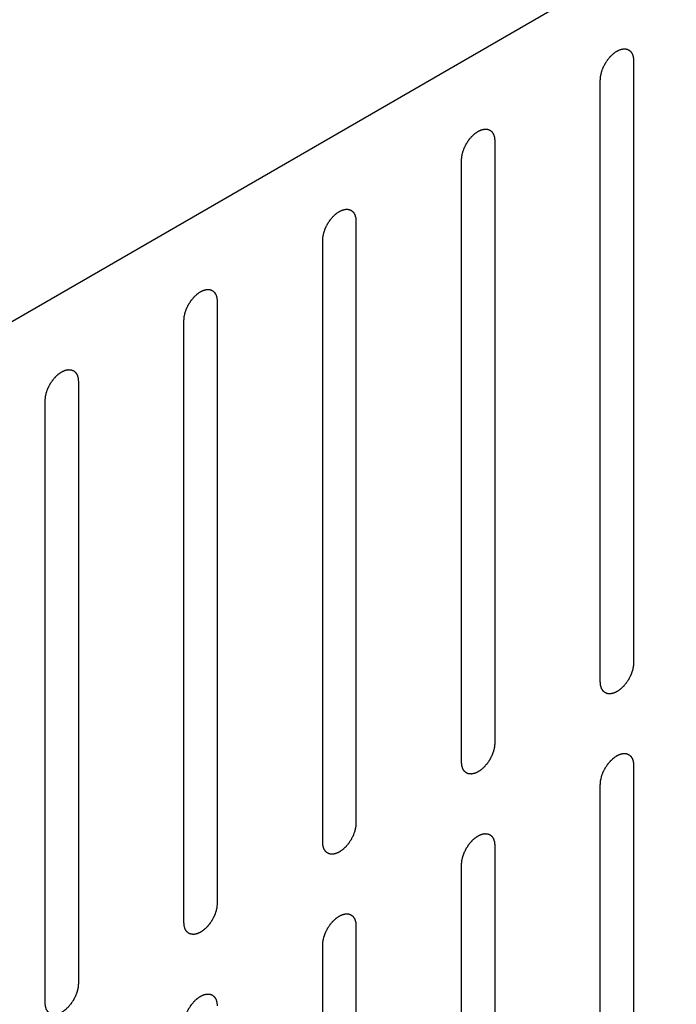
# Model space of a CAD drawing. Header units: inches. Extents: x 5 to 265, y 5 to 171.
# Tile 148 of 212: x 194.24 to 195.28, y 138.44 to 140.01. Entities that reach past the tile are written whole.
import ezdxf

# ---------------------------------------------------------------- set-up
doc = ezdxf.new("R2010")
doc.units = ezdxf.units.IN
doc.header["$LTSCALE"] = 14.96
doc.header["$MEASUREMENT"] = 0
doc.layers.get('0').update_dxf_attribs({"linetype": 'CONTINUOUS'})

msp = doc.modelspace()

# ---------------------------------------------------------------- linework, layer by layer
at = {"color": 7, "linetype": 'Continuous'}
for p, q in [((201.8407, 143.9256), (193.1327, 138.898)), ((195.215, 139.9439), (195.215, 138.9845)), ((195.162, 138.9539), (195.162, 139.9133)), ((194.9937, 139.8161), (194.9937, 138.8568)), ((194.9407, 138.8261), (194.9407, 139.7855)), ((194.7724, 139.6884), (194.7724, 138.729)), ((194.7194, 138.6984), (194.7194, 139.6577)), ((194.5511, 139.5606), (194.5511, 138.6012)), ((194.498, 138.5706), (194.498, 139.53)), ((194.3298, 139.4328), (194.3298, 138.4734)), ((194.2767, 138.4428), (194.2767, 139.4022)), ((195.215, 138.8212), (195.215, 137.8618)), ((195.162, 137.8312), (195.162, 138.7906)), ((194.9937, 138.6935), (194.9937, 137.8236)), ((194.9407, 137.8542), (194.9407, 138.6628)), ((194.7724, 138.5657), (194.7724, 137.9514)), ((194.7194, 137.982), (194.7194, 138.5351))]:
    msp.add_line(p, q, dxfattribs=at)
for points in [[(195.162, 139.9133), (195.1621, 139.9138), (195.1621, 139.9149), (195.1623, 139.9164), (195.1624, 139.9177), (195.1624, 139.9186), (195.1625, 139.9192), (195.1625, 139.9195), (195.1626, 139.92), (195.1627, 139.9205), (195.163, 139.9215), (195.1633, 139.9228), (195.1636, 139.9242), (195.1638, 139.9252), (195.1639, 139.9257), (195.164, 139.9261), (195.1642, 139.9265), (195.1644, 139.9271), (195.1647, 139.9281), (195.1652, 139.9295), (195.1657, 139.9309), (195.1661, 139.9318), (195.1663, 139.9324), (195.1664, 139.9328), (195.1667, 139.9332), (195.1669, 139.9338), (195.1674, 139.9347), (195.1681, 139.9361), (195.1688, 139.9375), (195.1693, 139.9385), (195.1696, 139.939), (195.1698, 139.9395), (195.17, 139.9398), (195.1704, 139.9403), (195.1709, 139.9412), (195.1718, 139.9425), (195.1726, 139.9438), (195.1732, 139.9447), (195.1735, 139.9452), (195.1738, 139.9456), (195.1741, 139.9459), (195.1744, 139.9463), (195.1751, 139.9471), (195.1761, 139.9483), (195.177, 139.9494), (195.1777, 139.9502), (195.1781, 139.9507), (195.1783, 139.951), (195.1787, 139.9513), (195.1791, 139.9517), (195.1798, 139.9523), (195.1808, 139.9533), (195.1818, 139.9543), (195.1826, 139.9549), (195.183, 139.9553), (195.1833, 139.9556), (195.1836, 139.9558), (195.1841, 139.9561), (195.1848, 139.9567), (195.1859, 139.9574), (195.187, 139.9582), (195.1878, 139.9587), (195.1882, 139.959), (195.1885, 139.9593), (195.1889, 139.9594), (195.1893, 139.9596), (195.19, 139.9599), (195.1911, 139.9604), (195.1922, 139.9609), (195.1929, 139.9613), (195.1934, 139.9615), (195.1937, 139.9616), (195.194, 139.9617), (195.1944, 139.9618), (195.1951, 139.962), (195.1962, 139.9622), (195.1972, 139.9624), (195.1979, 139.9626), (195.1983, 139.9627), (195.1986, 139.9628), (195.1989, 139.9627), (195.1993, 139.9627), (195.2, 139.9627), (195.2009, 139.9627), (195.2019, 139.9626), (195.2025, 139.9626), (195.2029, 139.9626), (195.2032, 139.9626), (195.2035, 139.9625), (195.2038, 139.9624), (195.2044, 139.9622), (195.2052, 139.9618), (195.2061, 139.9615), (195.2067, 139.9613), (195.207, 139.9612), (195.2073, 139.9611), (195.2075, 139.9609), (195.2078, 139.9607), (195.2082, 139.9603), (195.2089, 139.9597), (195.2096, 139.9592), (195.2101, 139.9588), (195.2104, 139.9585), (195.2106, 139.9584), (195.2107, 139.9581), (195.2109, 139.9578), (195.2113, 139.9572), (195.2118, 139.9564), (195.2123, 139.9556), (195.2127, 139.9551), (195.2129, 139.9548), (195.213, 139.9545), (195.2131, 139.9542), (195.2132, 139.9538), (195.2135, 139.9531), (195.2138, 139.9521), (195.2141, 139.9511), (195.2143, 139.9504), (195.2144, 139.95), (195.2145, 139.9497), (195.2146, 139.9493), (195.2146, 139.9488), (195.2147, 139.948), (195.2148, 139.9468), (195.2149, 139.9454), (195.215, 139.9444), (195.215, 139.9439)], [(194.9407, 139.7855), (194.9407, 139.786), (194.9408, 139.7871), (194.9409, 139.7886), (194.9411, 139.7899), (194.9411, 139.7909), (194.9412, 139.7914), (194.9412, 139.7918), (194.9413, 139.7922), (194.9414, 139.7927), (194.9416, 139.7937), (194.9419, 139.7951), (194.9423, 139.7964), (194.9425, 139.7974), (194.9426, 139.7979), (194.9427, 139.7983), (194.9428, 139.7988), (194.943, 139.7993), (194.9434, 139.8003), (194.9439, 139.8017), (194.9444, 139.8031), (194.9448, 139.8041), (194.945, 139.8046), (194.9451, 139.805), (194.9453, 139.8054), (194.9456, 139.806), (194.9461, 139.807), (194.9468, 139.8083), (194.9475, 139.8097), (194.948, 139.8107), (194.9483, 139.8112), (194.9484, 139.8117), (194.9487, 139.812), (194.949, 139.8126), (194.9496, 139.8134), (194.9505, 139.8147), (194.9513, 139.816), (194.9519, 139.8169), (194.9522, 139.8174), (194.9524, 139.8178), (194.9527, 139.8181), (194.9531, 139.8186), (194.9538, 139.8194), (194.9547, 139.8205), (194.9557, 139.8216), (194.9564, 139.8224), (194.9567, 139.8229), (194.957, 139.8232), (194.9573, 139.8235), (194.9577, 139.8239), (194.9585, 139.8246), (194.9595, 139.8255), (194.9605, 139.8265), (194.9612, 139.8272), (194.9617, 139.8275), (194.962, 139.8278), (194.9623, 139.828), (194.9627, 139.8284), (194.9635, 139.8289), (194.9646, 139.8296), (194.9657, 139.8304), (194.9664, 139.8309), (194.9669, 139.8312), (194.9672, 139.8315), (194.9675, 139.8316), (194.968, 139.8318), (194.9687, 139.8322), (194.9698, 139.8327), (194.9709, 139.8331), (194.9716, 139.8335), (194.972, 139.8337), (194.9724, 139.8339), (194.9727, 139.8339), (194.9731, 139.834), (194.9738, 139.8342), (194.9748, 139.8344), (194.9759, 139.8346), (194.9766, 139.8348), (194.977, 139.8349), (194.9773, 139.835), (194.9776, 139.835), (194.978, 139.835), (194.9786, 139.8349), (194.9796, 139.8349), (194.9805, 139.8349), (194.9812, 139.8348), (194.9816, 139.8348), (194.9819, 139.8348), (194.9821, 139.8347), (194.9825, 139.8346), (194.9831, 139.8344), (194.9839, 139.8341), (194.9848, 139.8337), (194.9854, 139.8335), (194.9857, 139.8334), (194.986, 139.8333), (194.9862, 139.8331), (194.9864, 139.8329), (194.9869, 139.8325), (194.9876, 139.832), (194.9883, 139.8314), (194.9888, 139.831), (194.989, 139.8308), (194.9893, 139.8306), (194.9894, 139.8303), (194.9896, 139.83), (194.99, 139.8295), (194.9905, 139.8287), (194.991, 139.8279), (194.9913, 139.8273), (194.9915, 139.827), (194.9917, 139.8268), (194.9918, 139.8264), (194.9919, 139.826), (194.9921, 139.8253), (194.9924, 139.8243), (194.9928, 139.8233), (194.993, 139.8226), (194.9931, 139.8222), (194.9932, 139.8219), (194.9932, 139.8215), (194.9933, 139.8211), (194.9934, 139.8202), (194.9935, 139.819), (194.9936, 139.8176), (194.9937, 139.8166), (194.9937, 139.8161)], [(194.7194, 139.6577), (194.7194, 139.6583), (194.7195, 139.6593), (194.7196, 139.6609), (194.7197, 139.6622), (194.7198, 139.6631), (194.7198, 139.6636), (194.7199, 139.664), (194.72, 139.6644), (194.7201, 139.6649), (194.7203, 139.6659), (194.7206, 139.6673), (194.7209, 139.6687), (194.7211, 139.6696), (194.7213, 139.6702), (194.7214, 139.6706), (194.7215, 139.671), (194.7217, 139.6715), (194.7221, 139.6725), (194.7226, 139.6739), (194.7231, 139.6753), (194.7234, 139.6763), (194.7237, 139.6768), (194.7238, 139.6773), (194.724, 139.6777), (194.7243, 139.6782), (194.7248, 139.6792), (194.7255, 139.6806), (194.7262, 139.6819), (194.7266, 139.6829), (194.7269, 139.6835), (194.7271, 139.6839), (194.7274, 139.6843), (194.7277, 139.6848), (194.7283, 139.6857), (194.7291, 139.6869), (194.73, 139.6882), (194.7305, 139.6891), (194.7309, 139.6896), (194.7311, 139.69), (194.7314, 139.6903), (194.7318, 139.6908), (194.7325, 139.6916), (194.7334, 139.6927), (194.7344, 139.6938), (194.735, 139.6946), (194.7354, 139.6951), (194.7357, 139.6955), (194.736, 139.6957), (194.7364, 139.6961), (194.7371, 139.6968), (194.7382, 139.6977), (194.7392, 139.6987), (194.7399, 139.6994), (194.7403, 139.6998), (194.7406, 139.7001), (194.741, 139.7003), (194.7414, 139.7006), (194.7422, 139.7011), (194.7433, 139.7019), (194.7444, 139.7026), (194.7451, 139.7031), (194.7456, 139.7034), (194.7459, 139.7037), (194.7462, 139.7038), (194.7466, 139.704), (194.7474, 139.7044), (194.7485, 139.7049), (194.7495, 139.7054), (194.7503, 139.7057), (194.7507, 139.7059), (194.751, 139.7061), (194.7513, 139.7061), (194.7518, 139.7062), (194.7525, 139.7064), (194.7535, 139.7066), (194.7545, 139.7069), (194.7553, 139.707), (194.7557, 139.7071), (194.756, 139.7072), (194.7563, 139.7072), (194.7567, 139.7072), (194.7573, 139.7071), (194.7583, 139.7071), (194.7592, 139.7071), (194.7599, 139.7071), (194.7603, 139.707), (194.7606, 139.7071), (194.7608, 139.7069), (194.7612, 139.7068), (194.7617, 139.7066), (194.7626, 139.7063), (194.7634, 139.706), (194.764, 139.7058), (194.7644, 139.7056), (194.7646, 139.7056), (194.7648, 139.7054), (194.7651, 139.7051), (194.7656, 139.7047), (194.7663, 139.7042), (194.767, 139.7036), (194.7674, 139.7032), (194.7677, 139.703), (194.7679, 139.7028), (194.7681, 139.7026), (194.7683, 139.7023), (194.7686, 139.7017), (194.7691, 139.7009), (194.7696, 139.7001), (194.77, 139.6995), (194.7702, 139.6992), (194.7704, 139.699), (194.7705, 139.6986), (194.7706, 139.6983), (194.7708, 139.6975), (194.7711, 139.6965), (194.7714, 139.6955), (194.7717, 139.6948), (194.7718, 139.6944), (194.7719, 139.6941), (194.7719, 139.6938), (194.772, 139.6933), (194.772, 139.6924), (194.7721, 139.6912), (194.7723, 139.6898), (194.7724, 139.6888), (194.7724, 139.6884)], [(194.498, 139.53), (194.4981, 139.5305), (194.4982, 139.5315), (194.4983, 139.5331), (194.4984, 139.5344), (194.4985, 139.5353), (194.4985, 139.5358), (194.4985, 139.5362), (194.4986, 139.5366), (194.4988, 139.5372), (194.499, 139.5381), (194.4993, 139.5395), (194.4996, 139.5409), (194.4998, 139.5418), (194.5, 139.5424), (194.5, 139.5428), (194.5002, 139.5432), (194.5004, 139.5438), (194.5008, 139.5447), (194.5013, 139.5461), (194.5018, 139.5475), (194.5021, 139.5485), (194.5023, 139.5491), (194.5025, 139.5495), (194.5027, 139.5499), (194.503, 139.5504), (194.5035, 139.5514), (194.5041, 139.5528), (194.5048, 139.5542), (194.5053, 139.5551), (194.5056, 139.5557), (194.5058, 139.5561), (194.5061, 139.5565), (194.5064, 139.557), (194.507, 139.5579), (194.5078, 139.5592), (194.5086, 139.5604), (194.5092, 139.5613), (194.5096, 139.5618), (194.5098, 139.5622), (194.5101, 139.5625), (194.5105, 139.563), (194.5111, 139.5638), (194.5121, 139.5649), (194.513, 139.5661), (194.5137, 139.5669), (194.5141, 139.5673), (194.5144, 139.5677), (194.5147, 139.5679), (194.5151, 139.5683), (194.5158, 139.569), (194.5168, 139.57), (194.5179, 139.5709), (194.5186, 139.5716), (194.519, 139.572), (194.5193, 139.5723), (194.5196, 139.5725), (194.5201, 139.5728), (194.5208, 139.5733), (194.5219, 139.5741), (194.523, 139.5748), (194.5238, 139.5754), (194.5242, 139.5757), (194.5246, 139.5759), (194.5249, 139.576), (194.5253, 139.5762), (194.5261, 139.5766), (194.5271, 139.5771), (194.5282, 139.5776), (194.529, 139.5779), (194.5294, 139.5781), (194.5297, 139.5783), (194.53, 139.5784), (194.5304, 139.5785), (194.5312, 139.5786), (194.5322, 139.5789), (194.5332, 139.5791), (194.5339, 139.5793), (194.5344, 139.5793), (194.5347, 139.5794), (194.5349, 139.5794), (194.5353, 139.5794), (194.536, 139.5794), (194.537, 139.5793), (194.5379, 139.5793), (194.5386, 139.5793), (194.5389, 139.5793), (194.5392, 139.5793), (194.5395, 139.5792), (194.5398, 139.579), (194.5404, 139.5788), (194.5413, 139.5785), (194.5421, 139.5782), (194.5427, 139.578), (194.5431, 139.5778), (194.5433, 139.5778), (194.5435, 139.5776), (194.5438, 139.5774), (194.5443, 139.577), (194.545, 139.5764), (194.5456, 139.5758), (194.5461, 139.5754), (194.5464, 139.5752), (194.5466, 139.5751), (194.5467, 139.5748), (194.547, 139.5745), (194.5473, 139.5739), (194.5478, 139.5731), (194.5483, 139.5723), (194.5487, 139.5717), (194.5489, 139.5714), (194.5491, 139.5712), (194.5491, 139.5709), (194.5493, 139.5705), (194.5495, 139.5698), (194.5498, 139.5688), (194.5501, 139.5677), (194.5503, 139.567), (194.5505, 139.5666), (194.5506, 139.5664), (194.5506, 139.566), (194.5506, 139.5655), (194.5507, 139.5647), (194.5508, 139.5635), (194.5509, 139.562), (194.551, 139.5611), (194.5511, 139.5606)], [(194.2767, 139.4022), (194.2768, 139.4027), (194.2768, 139.4037), (194.277, 139.4053), (194.2771, 139.4066), (194.2772, 139.4075), (194.2772, 139.408), (194.2772, 139.4084), (194.2773, 139.4088), (194.2774, 139.4094), (194.2777, 139.4103), (194.278, 139.4117), (194.2783, 139.4131), (194.2785, 139.414), (194.2786, 139.4146), (194.2787, 139.415), (194.2789, 139.4154), (194.2791, 139.416), (194.2794, 139.417), (194.2799, 139.4183), (194.2804, 139.4197), (194.2808, 139.4207), (194.281, 139.4213), (194.2811, 139.4217), (194.2814, 139.4221), (194.2816, 139.4227), (194.2821, 139.4236), (194.2828, 139.425), (194.2835, 139.4264), (194.284, 139.4274), (194.2843, 139.4279), (194.2845, 139.4283), (194.2847, 139.4287), (194.2851, 139.4292), (194.2857, 139.4301), (194.2865, 139.4314), (194.2873, 139.4326), (194.2879, 139.4335), (194.2882, 139.434), (194.2885, 139.4344), (194.2888, 139.4348), (194.2892, 139.4352), (194.2898, 139.436), (194.2908, 139.4372), (194.2917, 139.4383), (194.2924, 139.4391), (194.2928, 139.4395), (194.293, 139.4399), (194.2934, 139.4402), (194.2938, 139.4406), (194.2945, 139.4412), (194.2955, 139.4422), (194.2966, 139.4431), (194.2973, 139.4438), (194.2977, 139.4442), (194.298, 139.4445), (194.2983, 139.4447), (194.2988, 139.445), (194.2995, 139.4455), (194.3006, 139.4463), (194.3017, 139.4471), (194.3025, 139.4476), (194.3029, 139.4479), (194.3032, 139.4481), (194.3036, 139.4483), (194.304, 139.4485), (194.3047, 139.4488), (194.3058, 139.4493), (194.3069, 139.4498), (194.3076, 139.4502), (194.3081, 139.4503), (194.3084, 139.4505), (194.3087, 139.4506), (194.3091, 139.4507), (194.3098, 139.4508), (194.3109, 139.4511), (194.3119, 139.4513), (194.3126, 139.4515), (194.313, 139.4516), (194.3133, 139.4517), (194.3136, 139.4516), (194.314, 139.4516), (194.3147, 139.4516), (194.3156, 139.4516), (194.3166, 139.4515), (194.3172, 139.4515), (194.3176, 139.4515), (194.3179, 139.4515), (194.3182, 139.4514), (194.3185, 139.4513), (194.3191, 139.451), (194.32, 139.4507), (194.3208, 139.4504), (194.3214, 139.4502), (194.3217, 139.4501), (194.322, 139.45), (194.3222, 139.4498), (194.3225, 139.4496), (194.3229, 139.4492), (194.3236, 139.4486), (194.3243, 139.448), (194.3248, 139.4477), (194.3251, 139.4474), (194.3253, 139.4473), (194.3254, 139.447), (194.3256, 139.4467), (194.326, 139.4461), (194.3265, 139.4453), (194.327, 139.4445), (194.3274, 139.444), (194.3276, 139.4436), (194.3277, 139.4434), (194.3278, 139.4431), (194.3279, 139.4427), (194.3282, 139.442), (194.3285, 139.441), (194.3288, 139.44), (194.329, 139.4393), (194.3291, 139.4389), (194.3292, 139.4386), (194.3293, 139.4382), (194.3293, 139.4377), (194.3294, 139.4369), (194.3295, 139.4357), (194.3296, 139.4342), (194.3297, 139.4333), (194.3298, 139.4328)], [(195.215, 138.9845), (195.215, 138.984), (195.2149, 138.983), (195.2148, 138.9814), (195.2147, 138.9801), (195.2146, 138.9792), (195.2146, 138.9787), (195.2146, 138.9783), (195.2144, 138.9779), (195.2143, 138.9773), (195.2141, 138.9764), (195.2138, 138.975), (195.2135, 138.9736), (195.2133, 138.9727), (195.2131, 138.9721), (195.2131, 138.9717), (195.2129, 138.9713), (195.2127, 138.9707), (195.2123, 138.9698), (195.2118, 138.9684), (195.2113, 138.967), (195.211, 138.966), (195.2108, 138.9655), (195.2106, 138.965), (195.2104, 138.9646), (195.2101, 138.9641), (195.2096, 138.9631), (195.209, 138.9617), (195.2083, 138.9603), (195.2078, 138.9594), (195.2075, 138.9588), (195.2073, 138.9584), (195.207, 138.958), (195.2067, 138.9575), (195.2061, 138.9566), (195.2053, 138.9554), (195.2044, 138.9541), (195.2039, 138.9532), (195.2035, 138.9527), (195.2033, 138.9523), (195.203, 138.952), (195.2026, 138.9515), (195.202, 138.9507), (195.201, 138.9496), (195.2001, 138.9484), (195.1994, 138.9476), (195.199, 138.9472), (195.1987, 138.9468), (195.1984, 138.9466), (195.198, 138.9462), (195.1973, 138.9455), (195.1962, 138.9445), (195.1952, 138.9436), (195.1945, 138.9429), (195.1941, 138.9425), (195.1938, 138.9422), (195.1934, 138.942), (195.193, 138.9417), (195.1922, 138.9412), (195.1912, 138.9404), (195.1901, 138.9397), (195.1893, 138.9391), (195.1889, 138.9388), (195.1885, 138.9386), (195.1882, 138.9385), (195.1878, 138.9383), (195.187, 138.9379), (195.186, 138.9374), (195.1849, 138.9369), (195.1841, 138.9366), (195.1837, 138.9364), (195.1834, 138.9362), (195.1831, 138.9362), (195.1827, 138.936), (195.1819, 138.9359), (195.1809, 138.9356), (195.1799, 138.9354), (195.1791, 138.9352), (195.1787, 138.9352), (195.1784, 138.9351), (195.1781, 138.9351), (195.1778, 138.9351), (195.1771, 138.9351), (195.1761, 138.9352), (195.1752, 138.9352), (195.1745, 138.9352), (195.1741, 138.9352), (195.1738, 138.9352), (195.1736, 138.9354), (195.1733, 138.9355), (195.1727, 138.9357), (195.1718, 138.936), (195.171, 138.9363), (195.1704, 138.9365), (195.17, 138.9367), (195.1698, 138.9367), (195.1696, 138.9369), (195.1693, 138.9371), (195.1688, 138.9375), (195.1681, 138.9381), (195.1675, 138.9387), (195.167, 138.9391), (195.1667, 138.9393), (195.1665, 138.9395), (195.1663, 138.9397), (195.1661, 138.94), (195.1658, 138.9406), (195.1653, 138.9414), (195.1648, 138.9422), (195.1644, 138.9428), (195.1642, 138.9431), (195.164, 138.9433), (195.164, 138.9436), (195.1638, 138.944), (195.1636, 138.9447), (195.1633, 138.9457), (195.163, 138.9468), (195.1628, 138.9475), (195.1626, 138.9479), (195.1625, 138.9482), (195.1625, 138.9485), (195.1625, 138.949), (195.1624, 138.9498), (195.1623, 138.951), (195.1621, 138.9525), (195.1621, 138.9534), (195.162, 138.9539)], [(194.9937, 138.8568), (194.9937, 138.8562), (194.9936, 138.8552), (194.9935, 138.8536), (194.9934, 138.8523), (194.9933, 138.8514), (194.9932, 138.8509), (194.9932, 138.8505), (194.9931, 138.8501), (194.993, 138.8496), (194.9928, 138.8486), (194.9925, 138.8472), (194.9922, 138.8459), (194.9919, 138.8449), (194.9918, 138.8443), (194.9917, 138.8439), (194.9916, 138.8435), (194.9914, 138.843), (194.991, 138.842), (194.9905, 138.8406), (194.99, 138.8392), (194.9897, 138.8382), (194.9894, 138.8377), (194.9893, 138.8373), (194.9891, 138.8368), (194.9888, 138.8363), (194.9883, 138.8353), (194.9876, 138.8339), (194.9869, 138.8326), (194.9864, 138.8316), (194.9862, 138.831), (194.986, 138.8306), (194.9857, 138.8302), (194.9854, 138.8297), (194.9848, 138.8288), (194.984, 138.8276), (194.9831, 138.8263), (194.9825, 138.8254), (194.9822, 138.8249), (194.982, 138.8245), (194.9817, 138.8242), (194.9813, 138.8237), (194.9806, 138.8229), (194.9797, 138.8218), (194.9787, 138.8207), (194.9781, 138.8199), (194.9777, 138.8194), (194.9774, 138.819), (194.9771, 138.8188), (194.9767, 138.8184), (194.976, 138.8177), (194.9749, 138.8168), (194.9739, 138.8158), (194.9732, 138.8151), (194.9728, 138.8148), (194.9725, 138.8144), (194.9721, 138.8142), (194.9717, 138.8139), (194.9709, 138.8134), (194.9698, 138.8126), (194.9687, 138.8119), (194.968, 138.8114), (194.9675, 138.8111), (194.9672, 138.8108), (194.9669, 138.8107), (194.9665, 138.8105), (194.9657, 138.8101), (194.9646, 138.8096), (194.9636, 138.8091), (194.9628, 138.8088), (194.9624, 138.8086), (194.9621, 138.8084), (194.9617, 138.8084), (194.9613, 138.8083), (194.9606, 138.8081), (194.9596, 138.8079), (194.9585, 138.8076), (194.9578, 138.8075), (194.9574, 138.8074), (194.9571, 138.8073), (194.9568, 138.8073), (194.9564, 138.8073), (194.9558, 138.8074), (194.9548, 138.8074), (194.9539, 138.8074), (194.9532, 138.8074), (194.9528, 138.8075), (194.9525, 138.8074), (194.9523, 138.8076), (194.9519, 138.8077), (194.9513, 138.8079), (194.9505, 138.8082), (194.9496, 138.8085), (194.9491, 138.8087), (194.9487, 138.8089), (194.9484, 138.8089), (194.9483, 138.8091), (194.948, 138.8094), (194.9475, 138.8098), (194.9468, 138.8103), (194.9461, 138.8109), (194.9457, 138.8113), (194.9454, 138.8115), (194.9452, 138.8117), (194.945, 138.8119), (194.9448, 138.8123), (194.9445, 138.8128), (194.9439, 138.8136), (194.9434, 138.8144), (194.9431, 138.815), (194.9429, 138.8153), (194.9427, 138.8155), (194.9426, 138.8159), (194.9425, 138.8162), (194.9423, 138.817), (194.942, 138.818), (194.9417, 138.819), (194.9414, 138.8197), (194.9413, 138.8201), (194.9412, 138.8204), (194.9412, 138.8208), (194.9411, 138.8212), (194.9411, 138.8221), (194.941, 138.8233), (194.9408, 138.8247), (194.9407, 138.8257), (194.9407, 138.8261)], [(195.162, 138.7906), (195.1621, 138.7911), (195.1621, 138.7922), (195.1623, 138.7937), (195.1624, 138.795), (195.1624, 138.7959), (195.1625, 138.7965), (195.1625, 138.7969), (195.1626, 138.7973), (195.1627, 138.7978), (195.163, 138.7988), (195.1633, 138.8001), (195.1636, 138.8015), (195.1638, 138.8025), (195.1639, 138.803), (195.164, 138.8034), (195.1642, 138.8039), (195.1644, 138.8044), (195.1647, 138.8054), (195.1652, 138.8068), (195.1657, 138.8082), (195.1661, 138.8091), (195.1663, 138.8097), (195.1664, 138.8101), (195.1667, 138.8105), (195.1669, 138.8111), (195.1674, 138.8121), (195.1681, 138.8134), (195.1688, 138.8148), (195.1693, 138.8158), (195.1696, 138.8163), (195.1698, 138.8168), (195.17, 138.8171), (195.1704, 138.8176), (195.1709, 138.8185), (195.1718, 138.8198), (195.1726, 138.8211), (195.1732, 138.822), (195.1735, 138.8225), (195.1738, 138.8229), (195.1741, 138.8232), (195.1744, 138.8237), (195.1751, 138.8244), (195.1761, 138.8256), (195.177, 138.8267), (195.1777, 138.8275), (195.1781, 138.828), (195.1783, 138.8283), (195.1787, 138.8286), (195.1791, 138.829), (195.1798, 138.8297), (195.1808, 138.8306), (195.1818, 138.8316), (195.1826, 138.8322), (195.183, 138.8326), (195.1833, 138.8329), (195.1836, 138.8331), (195.1841, 138.8334), (195.1848, 138.834), (195.1859, 138.8347), (195.187, 138.8355), (195.1878, 138.836), (195.1882, 138.8363), (195.1885, 138.8366), (195.1889, 138.8367), (195.1893, 138.8369), (195.19, 138.8372), (195.1911, 138.8377), (195.1922, 138.8382), (195.1929, 138.8386), (195.1934, 138.8388), (195.1937, 138.839), (195.194, 138.839), (195.1944, 138.8391), (195.1951, 138.8393), (195.1962, 138.8395), (195.1972, 138.8397), (195.1979, 138.8399), (195.1983, 138.84), (195.1986, 138.8401), (195.1989, 138.8401), (195.1993, 138.84), (195.2, 138.84), (195.2009, 138.84), (195.2019, 138.8399), (195.2025, 138.8399), (195.2029, 138.8399), (195.2032, 138.8399), (195.2035, 138.8398), (195.2038, 138.8397), (195.2044, 138.8395), (195.2052, 138.8392), (195.2061, 138.8388), (195.2067, 138.8386), (195.207, 138.8385), (195.2073, 138.8384), (195.2075, 138.8382), (195.2078, 138.838), (195.2082, 138.8376), (195.2089, 138.837), (195.2096, 138.8365), (195.2101, 138.8361), (195.2104, 138.8358), (195.2106, 138.8357), (195.2107, 138.8354), (195.2109, 138.8351), (195.2113, 138.8346), (195.2118, 138.8338), (195.2123, 138.8329), (195.2127, 138.8324), (195.2129, 138.8321), (195.213, 138.8318), (195.2131, 138.8315), (195.2132, 138.8311), (195.2135, 138.8304), (195.2138, 138.8294), (195.2141, 138.8284), (195.2143, 138.8277), (195.2144, 138.8273), (195.2145, 138.827), (195.2146, 138.8266), (195.2146, 138.8261), (195.2147, 138.8253), (195.2148, 138.8241), (195.2149, 138.8227), (195.215, 138.8217), (195.215, 138.8212)], [(194.7724, 138.729), (194.7724, 138.7285), (194.7723, 138.7274), (194.7721, 138.7259), (194.772, 138.7246), (194.772, 138.7236), (194.7719, 138.7231), (194.7719, 138.7227), (194.7718, 138.7223), (194.7717, 138.7218), (194.7715, 138.7208), (194.7711, 138.7194), (194.7708, 138.7181), (194.7706, 138.7171), (194.7705, 138.7166), (194.7704, 138.7162), (194.7702, 138.7157), (194.77, 138.7152), (194.7697, 138.7142), (194.7692, 138.7128), (194.7687, 138.7114), (194.7683, 138.7104), (194.7681, 138.7099), (194.768, 138.7095), (194.7678, 138.7091), (194.7675, 138.7085), (194.767, 138.7075), (194.7663, 138.7062), (194.7656, 138.7048), (194.7651, 138.7038), (194.7648, 138.7033), (194.7646, 138.7028), (194.7644, 138.7025), (194.7641, 138.7019), (194.7635, 138.7011), (194.7626, 138.6998), (194.7618, 138.6985), (194.7612, 138.6976), (194.7609, 138.6971), (194.7606, 138.6967), (194.7603, 138.6964), (194.76, 138.6959), (194.7593, 138.6951), (194.7584, 138.694), (194.7574, 138.6929), (194.7567, 138.6921), (194.7564, 138.6916), (194.7561, 138.6913), (194.7558, 138.691), (194.7554, 138.6906), (194.7546, 138.6899), (194.7536, 138.689), (194.7526, 138.688), (194.7518, 138.6873), (194.7514, 138.687), (194.7511, 138.6867), (194.7508, 138.6865), (194.7504, 138.6861), (194.7496, 138.6856), (194.7485, 138.6849), (194.7474, 138.6841), (194.7466, 138.6836), (194.7462, 138.6833), (194.7459, 138.683), (194.7456, 138.6829), (194.7451, 138.6827), (194.7444, 138.6824), (194.7433, 138.6819), (194.7422, 138.6814), (194.7415, 138.681), (194.7411, 138.6808), (194.7407, 138.6806), (194.7404, 138.6806), (194.74, 138.6805), (194.7393, 138.6803), (194.7383, 138.6801), (194.7372, 138.6799), (194.7365, 138.6797), (194.7361, 138.6796), (194.7358, 138.6795), (194.7355, 138.6795), (194.7351, 138.6795), (194.7344, 138.6796), (194.7335, 138.6796), (194.7325, 138.6796), (194.7319, 138.6797), (194.7315, 138.6797), (194.7312, 138.6797), (194.731, 138.6798), (194.7306, 138.6799), (194.73, 138.6801), (194.7292, 138.6804), (194.7283, 138.6808), (194.7277, 138.681), (194.7274, 138.6811), (194.7271, 138.6812), (194.7269, 138.6814), (194.7267, 138.6816), (194.7262, 138.682), (194.7255, 138.6825), (194.7248, 138.6831), (194.7243, 138.6835), (194.7241, 138.6837), (194.7238, 138.6839), (194.7237, 138.6842), (194.7235, 138.6845), (194.7231, 138.685), (194.7226, 138.6858), (194.7221, 138.6866), (194.7218, 138.6872), (194.7216, 138.6875), (194.7214, 138.6877), (194.7213, 138.6881), (194.7212, 138.6885), (194.721, 138.6892), (194.7206, 138.6902), (194.7203, 138.6912), (194.7201, 138.6919), (194.72, 138.6923), (194.7199, 138.6926), (194.7199, 138.693), (194.7198, 138.6934), (194.7197, 138.6943), (194.7196, 138.6955), (194.7195, 138.6969), (194.7194, 138.6979), (194.7194, 138.6984)], [(194.9407, 138.6628), (194.9407, 138.6634), (194.9408, 138.6644), (194.9409, 138.666), (194.9411, 138.6673), (194.9411, 138.6682), (194.9412, 138.6687), (194.9412, 138.6691), (194.9413, 138.6695), (194.9414, 138.67), (194.9416, 138.671), (194.9419, 138.6724), (194.9423, 138.6737), (194.9425, 138.6747), (194.9426, 138.6752), (194.9427, 138.6757), (194.9428, 138.6761), (194.943, 138.6766), (194.9434, 138.6776), (194.9439, 138.679), (194.9444, 138.6804), (194.9448, 138.6814), (194.945, 138.6819), (194.9451, 138.6823), (194.9453, 138.6828), (194.9456, 138.6833), (194.9461, 138.6843), (194.9468, 138.6857), (194.9475, 138.687), (194.948, 138.688), (194.9483, 138.6886), (194.9484, 138.689), (194.9487, 138.6894), (194.949, 138.6899), (194.9496, 138.6908), (194.9505, 138.692), (194.9513, 138.6933), (194.9519, 138.6942), (194.9522, 138.6947), (194.9524, 138.6951), (194.9527, 138.6954), (194.9531, 138.6959), (194.9538, 138.6967), (194.9547, 138.6978), (194.9557, 138.6989), (194.9564, 138.6997), (194.9567, 138.7002), (194.957, 138.7005), (194.9573, 138.7008), (194.9577, 138.7012), (194.9585, 138.7019), (194.9595, 138.7028), (194.9605, 138.7038), (194.9612, 138.7045), (194.9617, 138.7048), (194.962, 138.7052), (194.9623, 138.7054), (194.9627, 138.7057), (194.9635, 138.7062), (194.9646, 138.707), (194.9657, 138.7077), (194.9664, 138.7082), (194.9669, 138.7085), (194.9672, 138.7088), (194.9675, 138.7089), (194.968, 138.7091), (194.9687, 138.7095), (194.9698, 138.71), (194.9709, 138.7105), (194.9716, 138.7108), (194.972, 138.711), (194.9724, 138.7112), (194.9727, 138.7112), (194.9731, 138.7113), (194.9738, 138.7115), (194.9748, 138.7117), (194.9759, 138.712), (194.9766, 138.7121), (194.977, 138.7122), (194.9773, 138.7123), (194.9776, 138.7123), (194.978, 138.7123), (194.9786, 138.7122), (194.9796, 138.7122), (194.9805, 138.7122), (194.9812, 138.7121), (194.9816, 138.7121), (194.9819, 138.7121), (194.9821, 138.712), (194.9825, 138.7119), (194.9831, 138.7117), (194.9839, 138.7114), (194.9848, 138.7111), (194.9854, 138.7108), (194.9857, 138.7107), (194.986, 138.7106), (194.9862, 138.7104), (194.9864, 138.7102), (194.9869, 138.7098), (194.9876, 138.7093), (194.9883, 138.7087), (194.9888, 138.7083), (194.989, 138.7081), (194.9893, 138.7079), (194.9894, 138.7077), (194.9896, 138.7073), (194.99, 138.7068), (194.9905, 138.706), (194.991, 138.7052), (194.9913, 138.7046), (194.9915, 138.7043), (194.9917, 138.7041), (194.9918, 138.7037), (194.9919, 138.7033), (194.9921, 138.7026), (194.9924, 138.7016), (194.9928, 138.7006), (194.993, 138.6999), (194.9931, 138.6995), (194.9932, 138.6992), (194.9932, 138.6988), (194.9933, 138.6984), (194.9934, 138.6975), (194.9935, 138.6963), (194.9936, 138.6949), (194.9937, 138.6939), (194.9937, 138.6935)], [(194.5511, 138.6012), (194.551, 138.6007), (194.551, 138.5996), (194.5508, 138.5981), (194.5507, 138.5968), (194.5506, 138.5959), (194.5506, 138.5953), (194.5506, 138.595), (194.5505, 138.5945), (194.5504, 138.594), (194.5501, 138.593), (194.5498, 138.5917), (194.5495, 138.5903), (194.5493, 138.5893), (194.5492, 138.5888), (194.5491, 138.5884), (194.5489, 138.588), (194.5487, 138.5874), (194.5484, 138.5864), (194.5479, 138.585), (194.5474, 138.5836), (194.547, 138.5827), (194.5468, 138.5821), (194.5467, 138.5817), (194.5464, 138.5813), (194.5462, 138.5807), (194.5457, 138.5798), (194.545, 138.5784), (194.5443, 138.577), (194.5438, 138.576), (194.5435, 138.5755), (194.5433, 138.5751), (194.5431, 138.5747), (194.5427, 138.5742), (194.5421, 138.5733), (194.5413, 138.572), (194.5405, 138.5707), (194.5399, 138.5698), (194.5396, 138.5693), (194.5393, 138.5689), (194.539, 138.5686), (194.5386, 138.5682), (194.538, 138.5674), (194.537, 138.5662), (194.5361, 138.5651), (194.5354, 138.5643), (194.535, 138.5638), (194.5348, 138.5635), (194.5344, 138.5632), (194.534, 138.5628), (194.5333, 138.5622), (194.5323, 138.5612), (194.5312, 138.5602), (194.5305, 138.5596), (194.5301, 138.5592), (194.5298, 138.5589), (194.5295, 138.5587), (194.529, 138.5584), (194.5283, 138.5578), (194.5272, 138.5571), (194.5261, 138.5563), (194.5253, 138.5558), (194.5249, 138.5555), (194.5246, 138.5552), (194.5242, 138.5551), (194.5238, 138.5549), (194.5231, 138.5546), (194.522, 138.5541), (194.5209, 138.5536), (194.5202, 138.5532), (194.5197, 138.553), (194.5194, 138.5529), (194.5191, 138.5528), (194.5187, 138.5527), (194.518, 138.5525), (194.5169, 138.5523), (194.5159, 138.5521), (194.5152, 138.5519), (194.5148, 138.5518), (194.5144, 138.5517), (194.5142, 138.5518), (194.5138, 138.5518), (194.5131, 138.5518), (194.5122, 138.5518), (194.5112, 138.5519), (194.5106, 138.5519), (194.5102, 138.5519), (194.5099, 138.5519), (194.5096, 138.552), (194.5093, 138.5521), (194.5087, 138.5524), (194.5078, 138.5527), (194.507, 138.553), (194.5064, 138.5532), (194.5061, 138.5533), (194.5058, 138.5534), (194.5056, 138.5536), (194.5053, 138.5538), (194.5049, 138.5542), (194.5042, 138.5548), (194.5035, 138.5553), (194.503, 138.5557), (194.5027, 138.556), (194.5025, 138.5561), (194.5024, 138.5564), (194.5022, 138.5567), (194.5018, 138.5573), (194.5013, 138.5581), (194.5008, 138.5589), (194.5004, 138.5594), (194.5002, 138.5597), (194.5001, 138.56), (194.5, 138.5603), (194.4999, 138.5607), (194.4996, 138.5614), (194.4993, 138.5624), (194.499, 138.5634), (194.4988, 138.5641), (194.4987, 138.5645), (194.4986, 138.5648), (194.4985, 138.5652), (194.4985, 138.5657), (194.4984, 138.5665), (194.4983, 138.5677), (194.4982, 138.5691), (194.4981, 138.5701), (194.498, 138.5706)], [(194.7194, 138.5351), (194.7194, 138.5356), (194.7195, 138.5366), (194.7196, 138.5382), (194.7197, 138.5395), (194.7198, 138.5404), (194.7198, 138.5409), (194.7199, 138.5413), (194.72, 138.5417), (194.7201, 138.5423), (194.7203, 138.5432), (194.7206, 138.5446), (194.7209, 138.546), (194.7211, 138.5469), (194.7213, 138.5475), (194.7214, 138.5479), (194.7215, 138.5483), (194.7217, 138.5489), (194.7221, 138.5498), (194.7226, 138.5512), (194.7231, 138.5526), (194.7234, 138.5536), (194.7237, 138.5541), (194.7238, 138.5546), (194.724, 138.555), (194.7243, 138.5555), (194.7248, 138.5565), (194.7255, 138.5579), (194.7262, 138.5593), (194.7266, 138.5602), (194.7269, 138.5608), (194.7271, 138.5612), (194.7274, 138.5616), (194.7277, 138.5621), (194.7283, 138.563), (194.7291, 138.5642), (194.73, 138.5655), (194.7305, 138.5664), (194.7309, 138.5669), (194.7311, 138.5673), (194.7314, 138.5676), (194.7318, 138.5681), (194.7325, 138.5689), (194.7334, 138.57), (194.7344, 138.5712), (194.735, 138.572), (194.7354, 138.5724), (194.7357, 138.5728), (194.736, 138.573), (194.7364, 138.5734), (194.7371, 138.5741), (194.7382, 138.5751), (194.7392, 138.576), (194.7399, 138.5767), (194.7403, 138.5771), (194.7406, 138.5774), (194.741, 138.5776), (194.7414, 138.5779), (194.7422, 138.5784), (194.7433, 138.5792), (194.7444, 138.5799), (194.7451, 138.5805), (194.7456, 138.5808), (194.7459, 138.581), (194.7462, 138.5811), (194.7466, 138.5813), (194.7474, 138.5817), (194.7485, 138.5822), (194.7495, 138.5827), (194.7503, 138.583), (194.7507, 138.5832), (194.751, 138.5834), (194.7513, 138.5834), (194.7518, 138.5835), (194.7525, 138.5837), (194.7535, 138.5839), (194.7545, 138.5842), (194.7553, 138.5843), (194.7557, 138.5844), (194.756, 138.5845), (194.7563, 138.5845), (194.7567, 138.5845), (194.7573, 138.5845), (194.7583, 138.5844), (194.7592, 138.5844), (194.7599, 138.5844), (194.7603, 138.5843), (194.7606, 138.5844), (194.7608, 138.5842), (194.7612, 138.5841), (194.7617, 138.5839), (194.7626, 138.5836), (194.7634, 138.5833), (194.764, 138.5831), (194.7644, 138.5829), (194.7646, 138.5829), (194.7648, 138.5827), (194.7651, 138.5824), (194.7656, 138.582), (194.7663, 138.5815), (194.767, 138.5809), (194.7674, 138.5805), (194.7677, 138.5803), (194.7679, 138.5801), (194.7681, 138.5799), (194.7683, 138.5796), (194.7686, 138.579), (194.7691, 138.5782), (194.7696, 138.5774), (194.77, 138.5768), (194.7702, 138.5765), (194.7704, 138.5763), (194.7705, 138.576), (194.7706, 138.5756), (194.7708, 138.5749), (194.7711, 138.5738), (194.7714, 138.5728), (194.7717, 138.5721), (194.7718, 138.5717), (194.7719, 138.5714), (194.7719, 138.5711), (194.772, 138.5706), (194.772, 138.5697), (194.7721, 138.5686), (194.7723, 138.5671), (194.7724, 138.5662), (194.7724, 138.5657)], [(194.3298, 138.4734), (194.3297, 138.4729), (194.3296, 138.4719), (194.3295, 138.4703), (194.3294, 138.469), (194.3293, 138.4681), (194.3293, 138.4676), (194.3293, 138.4672), (194.3292, 138.4668), (194.329, 138.4662), (194.3288, 138.4653), (194.3285, 138.4639), (194.3282, 138.4625), (194.328, 138.4616), (194.3278, 138.461), (194.3278, 138.4606), (194.3276, 138.4602), (194.3274, 138.4596), (194.327, 138.4586), (194.3265, 138.4573), (194.326, 138.4559), (194.3257, 138.4549), (194.3255, 138.4543), (194.3253, 138.4539), (194.3251, 138.4535), (194.3248, 138.4529), (194.3243, 138.452), (194.3237, 138.4506), (194.323, 138.4492), (194.3225, 138.4482), (194.3222, 138.4477), (194.322, 138.4473), (194.3217, 138.4469), (194.3214, 138.4464), (194.3208, 138.4455), (194.32, 138.4442), (194.3192, 138.443), (194.3186, 138.4421), (194.3182, 138.4416), (194.318, 138.4412), (194.3177, 138.4408), (194.3173, 138.4404), (194.3167, 138.4396), (194.3157, 138.4384), (194.3148, 138.4373), (194.3141, 138.4365), (194.3137, 138.4361), (194.3134, 138.4357), (194.3131, 138.4354), (194.3127, 138.435), (194.312, 138.4344), (194.311, 138.4334), (194.3099, 138.4325), (194.3092, 138.4318), (194.3088, 138.4314), (194.3085, 138.4311), (194.3082, 138.4309), (194.3077, 138.4306), (194.3069, 138.4301), (194.3059, 138.4293), (194.3048, 138.4285), (194.304, 138.428), (194.3036, 138.4277), (194.3032, 138.4275), (194.3029, 138.4273), (194.3025, 138.4271), (194.3017, 138.4268), (194.3007, 138.4263), (194.2996, 138.4258), (194.2988, 138.4254), (194.2984, 138.4253), (194.2981, 138.4251), (194.2978, 138.425), (194.2974, 138.4249), (194.2966, 138.4248), (194.2956, 138.4245), (194.2946, 138.4243), (194.2939, 138.4241), (194.2934, 138.424), (194.2931, 138.4239), (194.2928, 138.424), (194.2925, 138.424), (194.2918, 138.424), (194.2908, 138.424), (194.2899, 138.4241), (194.2892, 138.4241), (194.2889, 138.4241), (194.2886, 138.4241), (194.2883, 138.4242), (194.288, 138.4243), (194.2874, 138.4246), (194.2865, 138.4249), (194.2857, 138.4252), (194.2851, 138.4254), (194.2847, 138.4255), (194.2845, 138.4256), (194.2843, 138.4258), (194.284, 138.426), (194.2835, 138.4264), (194.2828, 138.427), (194.2822, 138.4276), (194.2817, 138.428), (194.2814, 138.4282), (194.2812, 138.4283), (194.2811, 138.4286), (194.2808, 138.4289), (194.2805, 138.4295), (194.28, 138.4303), (194.2795, 138.4311), (194.2791, 138.4316), (194.2789, 138.432), (194.2787, 138.4322), (194.2787, 138.4325), (194.2785, 138.4329), (194.2783, 138.4336), (194.278, 138.4346), (194.2777, 138.4356), (194.2775, 138.4363), (194.2773, 138.4367), (194.2772, 138.437), (194.2772, 138.4374), (194.2772, 138.4379), (194.2771, 138.4387), (194.277, 138.4399), (194.2769, 138.4414), (194.2768, 138.4423), (194.2767, 138.4428)], [(194.498, 138.4073), (194.4981, 138.4078), (194.4982, 138.4088), (194.4983, 138.4104), (194.4984, 138.4117), (194.4985, 138.4126), (194.4985, 138.4131), (194.4985, 138.4135), (194.4986, 138.4139), (194.4988, 138.4145), (194.499, 138.4154), (194.4993, 138.4168), (194.4996, 138.4182), (194.4998, 138.4191), (194.5, 138.4197), (194.5, 138.4201), (194.5002, 138.4205), (194.5004, 138.4211), (194.5008, 138.422), (194.5013, 138.4234), (194.5018, 138.4248), (194.5021, 138.4258), (194.5023, 138.4264), (194.5025, 138.4268), (194.5027, 138.4272), (194.503, 138.4277), (194.5035, 138.4287), (194.5041, 138.4301), (194.5048, 138.4315), (194.5053, 138.4324), (194.5056, 138.433), (194.5058, 138.4334), (194.5061, 138.4338), (194.5064, 138.4343), (194.507, 138.4352), (194.5078, 138.4365), (194.5086, 138.4377), (194.5092, 138.4386), (194.5096, 138.4391), (194.5098, 138.4395), (194.5101, 138.4399), (194.5105, 138.4403), (194.5111, 138.4411), (194.5121, 138.4422), (194.513, 138.4434), (194.5137, 138.4442), (194.5141, 138.4446), (194.5144, 138.445), (194.5147, 138.4453), (194.5151, 138.4456), (194.5158, 138.4463), (194.5168, 138.4473), (194.5179, 138.4482), (194.5186, 138.4489), (194.519, 138.4493), (194.5193, 138.4496), (194.5196, 138.4498), (194.5201, 138.4501), (194.5208, 138.4506), (194.5219, 138.4514), (194.523, 138.4521), (194.5238, 138.4527), (194.5242, 138.453), (194.5246, 138.4532), (194.5249, 138.4533), (194.5253, 138.4536), (194.5261, 138.4539), (194.5271, 138.4544), (194.5282, 138.4549), (194.529, 138.4552), (194.5294, 138.4554), (194.5297, 138.4556), (194.53, 138.4557), (194.5304, 138.4558), (194.5312, 138.4559), (194.5322, 138.4562), (194.5332, 138.4564), (194.5339, 138.4566), (194.5344, 138.4567), (194.5347, 138.4568), (194.5349, 138.4567), (194.5353, 138.4567), (194.536, 138.4567), (194.537, 138.4566), (194.5379, 138.4566), (194.5386, 138.4566), (194.5389, 138.4566), (194.5392, 138.4566), (194.5395, 138.4565), (194.5398, 138.4563), (194.5404, 138.4561), (194.5413, 138.4558), (194.5421, 138.4555), (194.5427, 138.4553), (194.5431, 138.4551), (194.5433, 138.4551), (194.5435, 138.4549), (194.5438, 138.4547), (194.5443, 138.4543), (194.545, 138.4537), (194.5456, 138.4531), (194.5461, 138.4527), (194.5464, 138.4525), (194.5466, 138.4524), (194.5467, 138.4521), (194.547, 138.4518), (194.5473, 138.4512), (194.5478, 138.4504), (194.5483, 138.4496), (194.5487, 138.4491), (194.5489, 138.4487), (194.5491, 138.4485), (194.5491, 138.4482), (194.5493, 138.4478), (194.5495, 138.4471), (194.5498, 138.4461), (194.5501, 138.4451), (194.5503, 138.4444), (194.5505, 138.4439), (194.5506, 138.4437), (194.5506, 138.4433), (194.5506, 138.4428), (194.5507, 138.442), (194.5508, 138.4408), (194.5509, 138.4393), (194.551, 138.4384), (194.5511, 138.4379)]]:
    msp.add_open_spline(points, degree=3, knots=[0, 0, 0, 0, 0.015625, 0.03125, 0.046875, 0.054688, 0.058594, 0.0625, 0.066406, 0.070312, 0.078125, 0.09375, 0.109375, 0.117188, 0.121094, 0.125, 0.128906, 0.132812, 0.140625, 0.15625, 0.171875, 0.179688, 0.183594, 0.1875, 0.191406, 0.195312, 0.203125, 0.21875, 0.234375, 0.242188, 0.246094, 0.25, 0.253906, 0.257812, 0.265625, 0.28125, 0.296875, 0.304688, 0.308594, 0.3125, 0.316406, 0.320312, 0.328125, 0.34375, 0.359375, 0.367188, 0.371094, 0.375, 0.378906, 0.382812, 0.390625, 0.40625, 0.421875, 0.429688, 0.433594, 0.4375, 0.441406, 0.445312, 0.453125, 0.46875, 0.484375, 0.492188, 0.496094, 0.5, 0.503906, 0.507812, 0.515625, 0.53125, 0.546875, 0.554688, 0.558594, 0.5625, 0.566406, 0.570312, 0.578125, 0.59375, 0.609375, 0.617188, 0.621094, 0.625, 0.628906, 0.632812, 0.640625, 0.65625, 0.671875, 0.679688, 0.683594, 0.6875, 0.691406, 0.695312, 0.703125, 0.71875, 0.734375, 0.742188, 0.746094, 0.75, 0.753906, 0.757812, 0.765625, 0.78125, 0.796875, 0.804688, 0.808594, 0.8125, 0.816406, 0.820312, 0.828125, 0.84375, 0.859375, 0.867188, 0.871094, 0.875, 0.878906, 0.882812, 0.890625, 0.90625, 0.921875, 0.929688, 0.933594, 0.9375, 0.941406, 0.945312, 0.953125, 0.96875, 0.984375, 1, 1, 1, 1], dxfattribs=at)

doc.saveas('drawing.dxf')
